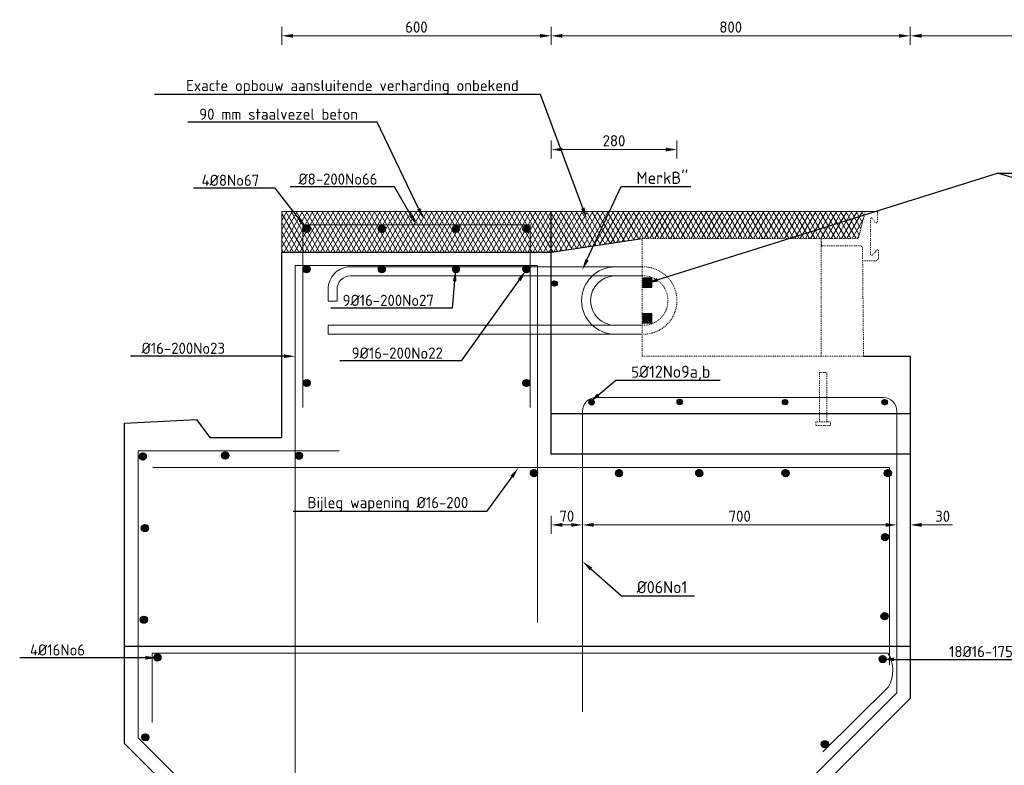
# Model space of a CAD drawing. Header units: millimetres. Extents: x -8028558 to 327273, y -63352 to 83293.
# Tile 152 of 195: x 291060 to 293253, y -8471 to -6811. Entities that reach past the tile are written whole.
import ezdxf
from ezdxf import colors
from ezdxf.entities.mleader import LeaderData, LeaderLine
from ezdxf.math import Vec2, Vec3

# ---------------------------------------------------------------- set-up
doc = ezdxf.new("R2010")
doc.units = ezdxf.units.MM
doc.linetypes.add('NLCS-HIDDEN', pattern=[4, 2, -2])
for name, color, linetype, lineweight in [('B-CO-BC-BETONVORM-GD', 90, 'Continuous', 25), ('B-CO-BC-STORTNAAD-GD', 10, 'BC-STORTNAAD', 25), ('B-CO-BC-WAPENING-G', 170, 'Continuous', 18), ('B-CO-BC-WAPENING-GD', 130, 'Continuous', 25), ('B-CO-BC-WAPENING_HOOFDWAPENING-G', 170, 'Continuous', 18), ('B-CO-BC-WAPENING_HOOFDWAPENING-GN', 140, 'NLCS-HIDDEN', 13), ('B-CO-SC-STAALVORM-AD', 252, 'Continuous', 18), ('B-CO-SC-STAALVORM-GN', 10, 'NLCS-HIDDEN', 13), ('B-CO-VH-VERHARDING_ASFALT-AD', 252, 'Continuous', 18), ('B-CO-VH-VERHARDING_ASFALT-G', 252, 'Continuous', 18), ('X-XX-AL-M', 7, 'Continuous', 18), ('X-XX-AL-T25', 7, 'Continuous', 25), ('X-XX-AL-VERWIJZING-T25', 7, 'Continuous', 25)]:
    doc.layers.add(name, color=color, linetype=linetype, lineweight=lineweight)
doc.styles.add('NLCS-ISO-MM10-T25', font='NLCS-ISO.ttf', dxfattribs={"height": 25})
doc.linetypes.add('BC-STORTNAAD', pattern='A,15,-1,[175,NLCS.SHX,S=1,R=0,X=0,Y=0],-1', length=17)
doc.dimstyles.new('NLCS-MM10-T25-PIJL_L0_H4', dxfattribs={"dimscale": 10, "dimtxt": 2.5, "dimasz": 2.5, "dimexe": 2, "dimexo": 2, "dimgap": 0.7, "dimtad": 1, "dimdec": 0, "dimzin": 0, "dimdsep": 46, "dimtxsty": 'NLCS-ISO-MM10-T25', "dimcen": 0, "dimdle": 2, "dimclrd": 256, "dimclre": 256, "dimclrt": 256, "dimadec": 4, "dimazin": 0, "dimtfac": 1, "dimtdec": 3, "dimtofl": 0, "dimtmove": 0, "dimatfit": 3, "dimfxl": 2, "dimfxlon": 1, "dimtfillclr": 256, "dimtolj": 1, "dimtzin": 0, "dimlwd": -1, "dimlwe": -1, "dimarcsym": 0})
pattern_1 = [(45, (-17, 0), (-2.828427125, 2.828427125), []), (45, (-17, 2.4284), (-2.828427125, 2.828427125), []), (45, (-17, 2.5284), (-2.828427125, 2.828427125), []), (45, (-17, 2.6284), (-2.828427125, 2.828427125), [])]
pattern_2 = [(45, (0, 0), (-2.828427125, 2.828427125), []), (45, (0, 2.4284), (-2.828427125, 2.828427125), []), (45, (0, 2.5284), (-2.828427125, 2.828427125), []), (45, (0, 2.6284), (-2.828427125, 2.828427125), [])]
pattern_3 = [(45, (17, 0), (-2.828427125, 2.828427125), []), (45, (17, 2.4284), (-2.828427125, 2.828427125), []), (45, (17, 2.5284), (-2.828427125, 2.828427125), []), (45, (17, 2.6284), (-2.828427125, 2.828427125), [])]
pattern_4 = [(45, (0, 85), (-2.828427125, 2.828427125), []), (45, (0, 87.4284), (-2.828427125, 2.828427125), []), (45, (0, 87.5284), (-2.828427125, 2.828427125), []), (45, (0, 87.6284), (-2.828427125, 2.828427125), [])]
pattern_5 = [(45, (0, 60), (-2.828427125, 2.828427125), []), (45, (0, 62.4284), (-2.828427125, 2.828427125), []), (45, (0, 62.5284), (-2.828427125, 2.828427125), []), (45, (0, 62.6284), (-2.828427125, 2.828427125), [])]
pattern_6 = [(45, (0, 90), (-2.828427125, 2.828427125), []), (45, (0, 92.4284), (-2.828427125, 2.828427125), []), (45, (0, 92.5284), (-2.828427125, 2.828427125), []), (45, (0, 92.6284), (-2.828427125, 2.828427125), [])]

# ---------------------------------------------------------------- blocks, each defined once
blk = doc.blocks.new('*D1869')
at = {"layer": 'X-XX-AL-M', "transparency": 16777216}
for p, q in [((292243.9, -7119.8), (292243.9, -7079.8)), ((292524.1, -7119.8), (292524.1, -7079.8)), ((292499.1, -7099.8), (292268.9, -7099.8))]:
    blk.add_line(p, q, dxfattribs=at)
for points in [[(292268.9, -7095.6), (292268.9, -7104), (292243.9, -7099.8)], [(292499.1, -7095.6), (292499.1, -7104), (292524.1, -7099.8)]]:
    blk.add_solid(points, dxfattribs=at)
at = {"layer": 'X-XX-AL-M', "transparency": 16777216, "insert": (292384, -7080.3), "char_height": 25, "attachment_point": 5, "style": 'NLCS-ISO-MM10-T25'}
blk.add_mtext('\\A1;280', dxfattribs=at)
blk = doc.blocks.new('*D1870')
at = {"layer": 'X-XX-AL-M', "transparency": 16777216}
for p, q in [((292313.9, -7915.7), (292313.9, -7955.7)), ((293013.9, -7915.7), (293013.9, -7955.7)), ((292338.9, -7935.7), (292988.9, -7935.7))]:
    blk.add_line(p, q, dxfattribs=at)
for points in [[(292338.9, -7931.5), (292338.9, -7939.9), (292313.9, -7935.7)], [(292988.9, -7931.5), (292988.9, -7939.9), (293013.9, -7935.7)]]:
    blk.add_solid(points, dxfattribs=at)
at = {"layer": 'X-XX-AL-M', "transparency": 16777216, "insert": (292663.9, -7916.2), "char_height": 25, "attachment_point": 5, "style": 'NLCS-ISO-MM10-T25'}
blk.add_mtext('\\A1;700', dxfattribs=at)
blk = doc.blocks.new('*D1871')
at = {"layer": 'X-XX-AL-M', "transparency": 16777216}
for p, q in [((292243.9, -7915.7), (292243.9, -7955.7)), ((292313.9, -7915.7), (292313.9, -7955.7)), ((292288.9, -7935.7), (292268.9, -7935.7))]:
    blk.add_line(p, q, dxfattribs=at)
for points in [[(292268.9, -7931.5), (292268.9, -7939.9), (292243.9, -7935.7)], [(292288.9, -7931.5), (292288.9, -7939.9), (292313.9, -7935.7)]]:
    blk.add_solid(points, dxfattribs=at)
at = {"layer": 'X-XX-AL-M', "transparency": 16777216, "insert": (292278.9, -7916.2), "char_height": 25, "attachment_point": 5, "style": 'NLCS-ISO-MM10-T25'}
blk.add_mtext('\\A1;70', dxfattribs=at)
blk = doc.blocks.new('*D1872')
at = {"layer": 'X-XX-AL-M', "transparency": 16777216}
for p, q in [((293013.9, -7915.7), (293013.9, -7955.7)), ((293043.9, -7915.7), (293043.9, -7955.7)), ((292988.9, -7935.7), (292963.9, -7935.7)), ((293068.9, -7935.7), (293137.9, -7935.7))]:
    blk.add_line(p, q, dxfattribs=at)
for points in [[(292988.9, -7931.5), (292988.9, -7939.9), (293013.9, -7935.7)], [(293068.9, -7931.5), (293068.9, -7939.9), (293043.9, -7935.7)]]:
    blk.add_solid(points, dxfattribs=at)
at = {"layer": 'X-XX-AL-M', "transparency": 16777216, "insert": (293115.9, -7916.2), "char_height": 25, "attachment_point": 5, "style": 'NLCS-ISO-MM10-T25'}
blk.add_mtext('\\A1;30', dxfattribs=at)
blk = doc.blocks.new('*D1883')
at = {"layer": 'X-XX-AL-M', "transparency": 16777216}
for p, q in [((292243.9, -6866.6), (292243.9, -6826.6)), ((293043.9, -6866.6), (293043.9, -6826.6)), ((292268.9, -6846.6), (293018.9, -6846.6))]:
    blk.add_line(p, q, dxfattribs=at)
for points in [[(292268.9, -6842.4), (292268.9, -6850.8), (292243.9, -6846.6)], [(293018.9, -6842.4), (293018.9, -6850.8), (293043.9, -6846.6)]]:
    blk.add_solid(points, dxfattribs=at)
at = {"layer": 'X-XX-AL-M', "transparency": 16777216, "insert": (292643.9, -6827.1), "char_height": 25, "attachment_point": 5, "style": 'NLCS-ISO-MM10-T25'}
blk.add_mtext('\\A1;800', dxfattribs=at)
blk = doc.blocks.new('*D1884')
at = {"layer": 'X-XX-AL-M', "transparency": 16777216}
for p, q in [((293043.9, -6866.6), (293043.9, -6826.6)), ((293610.9, -6866.6), (293610.9, -6826.6)), ((293068.9, -6846.6), (293585.9, -6846.6))]:
    blk.add_line(p, q, dxfattribs=at)
for points in [[(293068.9, -6842.4), (293068.9, -6850.8), (293043.9, -6846.6)], [(293585.9, -6842.4), (293585.9, -6850.8), (293610.9, -6846.6)]]:
    blk.add_solid(points, dxfattribs=at)
at = {"layer": 'X-XX-AL-M', "transparency": 16777216, "insert": (293327.4, -6827.1), "char_height": 25, "attachment_point": 5, "style": 'NLCS-ISO-MM10-T25'}
blk.add_mtext('\\A1;Var.', dxfattribs=at)
blk = doc.blocks.new('*D1886')
at = {"layer": 'X-XX-AL-M', "transparency": 16777216}
for p, q in [((291643.9, -6866.6), (291643.9, -6826.6)), ((292243.9, -6866.6), (292243.9, -6826.6)), ((292218.9, -6846.6), (291668.9, -6846.6))]:
    blk.add_line(p, q, dxfattribs=at)
for points in [[(291668.9, -6842.4), (291668.9, -6850.8), (291643.9, -6846.6)], [(292218.9, -6842.4), (292218.9, -6850.8), (292243.9, -6846.6)]]:
    blk.add_solid(points, dxfattribs=at)
at = {"layer": 'X-XX-AL-M', "transparency": 16777216, "insert": (291943.9, -6827.1), "char_height": 25, "attachment_point": 5, "style": 'NLCS-ISO-MM10-T25'}
blk.add_mtext('\\A1;600', dxfattribs=at)

msp = doc.modelspace()

# ---------------------------------------------------------------- hatches: boundary and pattern name
at = {"layer": 'B-CO-SC-STAALVORM-AD'}
h = msp.add_hatch(dxfattribs=at)
h.set_pattern_fill('ACO-STAAL', color=256, pattern_type=2)
h.set_pattern_definition([(45, (17, 90), (-2.828427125, 2.828427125), []), (45, (17, 92.4284), (-2.828427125, 2.828427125), []), (45, (17, 92.5284), (-2.828427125, 2.828427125), []), (45, (17, 92.6284), (-2.828427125, 2.828427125), [])])
h.paths.add_polyline_path([(291707.3, -7276.4, 1), (291691.3, -7276.4, 1)])
h = msp.add_hatch(dxfattribs=at)
h.set_pattern_fill('ACO-STAAL', color=256, pattern_type=2)
h.set_pattern_definition(pattern_6)
h.paths.add_polyline_path([(291874.7, -7276.4, 1), (291858.7, -7276.4, 1)])
h = msp.add_hatch(dxfattribs=at)
h.set_pattern_fill('ACO-STAAL', color=256, pattern_type=2)
h.set_pattern_definition(pattern_6)
h.paths.add_polyline_path([(292040.1, -7276.4, 1), (292024.1, -7276.4, 1)])
h = msp.add_hatch(dxfattribs=at)
h.set_pattern_fill('ACO-STAAL', color=256, pattern_type=2)
h.set_pattern_definition([(45, (-17, 90), (-2.828427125, 2.828427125), []), (45, (-17, 92.4284), (-2.828427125, 2.828427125), []), (45, (-17, 92.5284), (-2.828427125, 2.828427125), []), (45, (-17, 92.6284), (-2.828427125, 2.828427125), [])])
h.paths.add_polyline_path([(292196.7, -7276.4, 1), (292180.7, -7276.4, 1)])
h = msp.add_hatch(dxfattribs=at)
h.set_pattern_fill('ACO-STAAL', color=256, pattern_type=2)
h.set_pattern_definition(pattern_3)
h.paths.add_polyline_path([(291707.3, -7366.4, 1), (291691.3, -7366.4, 1)])
h = msp.add_hatch(dxfattribs=at)
h.set_pattern_fill('ACO-STAAL', color=256, pattern_type=2)
h.set_pattern_definition(pattern_2)
h.paths.add_polyline_path([(291874.7, -7366.4, 1), (291858.7, -7366.4, 1)])
h = msp.add_hatch(dxfattribs=at)
h.set_pattern_fill('ACO-STAAL', color=256, pattern_type=2)
h.set_pattern_definition(pattern_2)
h.paths.add_polyline_path([(292040.1, -7366.4, 1), (292024.1, -7366.4, 1)])
h = msp.add_hatch(dxfattribs=at)
h.set_pattern_fill('ACO-STAAL', color=256, pattern_type=2)
h.set_pattern_definition(pattern_1)
h.paths.add_polyline_path([(292196.7, -7366.4, 1), (292180.7, -7366.4, 1)])
h = msp.add_hatch(dxfattribs=at)
h.set_pattern_fill('ACO-STAAL', color=256, pattern_type=2)
h.set_pattern_definition([(45, (0, 5502.1016), (-2.828427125, 2.828427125), []), (45, (0, 5504.53), (-2.828427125, 2.828427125), []), (45, (0, 5504.63), (-2.828427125, 2.828427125), []), (45, (0, 5504.73), (-2.828427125, 2.828427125), [])])
h.paths.add_polyline_path([(292257.6, -7398.1, 1), (292245.6, -7398.1, 1)])
h = msp.add_hatch(dxfattribs=at)
h.set_pattern_fill('ACO-STAAL', color=256, pattern_type=2)
h.set_pattern_definition(pattern_3)
h.paths.add_polyline_path([(291707.4, -7619.7, 1), (291691.4, -7619.7, 1)])
h = msp.add_hatch(dxfattribs=at)
h.set_pattern_fill('ACO-STAAL', color=256, pattern_type=2)
h.set_pattern_definition(pattern_1)
h.paths.add_polyline_path([(292196.7, -7619.7, 1), (292180.7, -7619.7, 1)])
h = msp.add_hatch(dxfattribs=at)
h.set_pattern_fill('ACO-STAAL', color=256, pattern_type=2)
h.set_pattern_definition(pattern_2)
h.paths.add_polyline_path([(292339.9, -7662.8, 1), (292327.9, -7662.8, 1)])
h = msp.add_hatch(dxfattribs=at)
h.set_pattern_fill('ACO-STAAL', color=256, pattern_type=2)
h.set_pattern_definition(pattern_2)
h.paths.add_polyline_path([(292536.3, -7661.7, 1), (292524.3, -7661.7, 1)])
h = msp.add_hatch(dxfattribs=at)
h.set_pattern_fill('ACO-STAAL', color=256, pattern_type=2)
h.set_pattern_definition(pattern_2)
h.paths.add_polyline_path([(292770.9, -7662.4, 1), (292758.9, -7662.4, 1)])
h = msp.add_hatch(dxfattribs=at)
h.set_pattern_fill('ACO-STAAL', color=256, pattern_type=2)
h.set_pattern_definition(pattern_2)
h.paths.add_polyline_path([(292992.6, -7662.4, 1), (292980.6, -7662.4, 1)])
h = msp.add_hatch(dxfattribs=at)
h.set_pattern_fill('ACO-STAAL', color=256, pattern_type=2)
h.set_pattern_definition(pattern_2)
h.paths.add_polyline_path([(291342.4, -7783.2, 1), (291326.4, -7783.2, 1)])
h = msp.add_hatch(dxfattribs=at)
h.set_pattern_fill('ACO-STAAL', color=256, pattern_type=2)
h.set_pattern_definition(pattern_2)
h.paths.add_polyline_path([(291526.1, -7781.1, 1), (291510.1, -7781.1, 1)])
h = msp.add_hatch(dxfattribs=at)
h.set_pattern_fill('ACO-STAAL', color=256, pattern_type=2)
h.set_pattern_definition(pattern_2)
h.paths.add_polyline_path([(291690.4, -7781.6, 1), (291674.4, -7781.6, 1)])
h = msp.add_hatch(dxfattribs=at)
h.set_pattern_fill('ACO-STAAL', color=256, pattern_type=2)
h.set_pattern_definition(pattern_2)
h.paths.add_polyline_path([(292213.7, -7820.3, 1), (292197.7, -7820.3, 1)])
h = msp.add_hatch(dxfattribs=at)
h.set_pattern_fill('ACO-STAAL', color=256, pattern_type=2)
h.set_pattern_definition(pattern_2)
h.paths.add_polyline_path([(292403.1, -7820.3, 1), (292387.1, -7820.3, 1)])
h = msp.add_hatch(dxfattribs=at)
h.set_pattern_fill('ACO-STAAL', color=256, pattern_type=2)
h.set_pattern_definition(pattern_2)
h.paths.add_polyline_path([(292581.9, -7820.3, 1), (292565.9, -7820.3, 1)])
h = msp.add_hatch(dxfattribs=at)
h.set_pattern_fill('ACO-STAAL', color=256, pattern_type=2)
h.set_pattern_definition(pattern_2)
h.paths.add_polyline_path([(292774.1, -7820.3, 1), (292758.1, -7820.3, 1)])
h = msp.add_hatch(dxfattribs=at)
h.set_pattern_fill('ACO-STAAL', color=256, pattern_type=2)
h.set_pattern_definition(pattern_2)
h.paths.add_polyline_path([(293001.9, -7820.3, 1), (292985.9, -7820.3, 1)])
h = msp.add_hatch(dxfattribs=at)
h.set_pattern_fill('ACO-STAAL', color=256, pattern_type=2)
h.set_pattern_definition(pattern_4)
h.paths.add_polyline_path([(291347.2, -7942.9, 1), (291331.2, -7942.9, 1)])
h = msp.add_hatch(dxfattribs=at)
h.set_pattern_fill('ACO-STAAL', color=256, pattern_type=2)
h.set_pattern_definition(pattern_4)
h.paths.add_polyline_path([(292995.7, -7962.9, 1), (292979.7, -7962.9, 1)])
h = msp.add_hatch(dxfattribs=at)
h.set_pattern_fill('ACO-STAAL', color=256, pattern_type=2)
h.set_pattern_definition(pattern_4)
h.paths.add_polyline_path([(292994.5, -8139.1, 1), (292978.5, -8139.1, 1)])
h = msp.add_hatch(dxfattribs=at)
h.set_pattern_fill('ACO-STAAL', color=256, pattern_type=2)
h.set_pattern_definition(pattern_4)
h.paths.add_polyline_path([(291344.9, -8146.8, 1), (291328.9, -8146.8, 1)])
h = msp.add_hatch(dxfattribs=at)
h.set_pattern_fill('ACO-STAAL', color=256, pattern_type=2)
h.set_pattern_definition(pattern_5)
h.paths.add_polyline_path([(291375, -8230.9, 1), (291359, -8230.9, 1)])
h = msp.add_hatch(dxfattribs=at)
h.set_pattern_fill('ACO-STAAL', color=256, pattern_type=2)
h.set_pattern_definition(pattern_5)
h.paths.add_polyline_path([(292990.3, -8234.8, 1), (292974.3, -8234.8, 1)])
h = msp.add_hatch(dxfattribs=at)
h.set_pattern_fill('ACO-STAAL', color=256, pattern_type=2)
h.set_pattern_definition(pattern_2)
h.paths.add_polyline_path([(291348.2, -8408.7, 1), (291332.2, -8408.7, 1)])
h = msp.add_hatch(dxfattribs=at)
h.set_pattern_fill('ACO-STAAL', color=256, pattern_type=2)
h.set_pattern_definition(pattern_2)
h.paths.add_polyline_path([(292861.6, -8424.1, 1), (292845.6, -8424.1, 1)])
at = {"layer": 'B-CO-VH-VERHARDING_ASFALT-AD'}
h = msp.add_hatch(dxfattribs=at)
h.set_pattern_fill('AVH-ASFALT', color=256, scale=10, pattern_type=2)
h.set_pattern_definition([(60, (0, 0), (-8.66025404, 5), []), (120, (0, 0), (-8.66025404, -5), [])])
h.paths.add_polyline_path([(291643.9, -7238.1), (291643.9, -7328.1), (292243.9, -7328.1), (292446.5, -7298), (292845.5, -7298), (292928.2, -7298), (292943.4, -7238.1)])
h.paths.add_polyline_path([(295304, -7328.1), (295304, -7238.1), (293711.5, -7238.1), (293726.7, -7298), (293809.3, -7298), (294208.3, -7298), (294410.9, -7328.1)])
at = {"layer": 'X-XX-AL-T25', "true_color": 0x636466}
h = msp.add_hatch(color=251, dxfattribs=at)
h.dxf.hatch_style = 1
h.paths.add_polyline_path([(292468, -7386.4), (292448, -7386.4), (292448, -7406.4), (292468, -7406.4)])
h = msp.add_hatch(color=251, dxfattribs=at)
h.dxf.hatch_style = 1
h.paths.add_polyline_path([(292468, -7465.7), (292448, -7465.7), (292448, -7485.7), (292468, -7485.7)])

# ---------------------------------------------------------------- linework, layer by layer
at = {"layer": 'B-CO-BC-BETONVORM-GD', "flags": 128}
for points in [[(291643.9, -9733.1), (291643.9, -8772.1), (291293.9, -8422.1), (291293.9, -7709.1), (291453.9, -7701.1), (291483.9, -7741.1), (291643.9, -7741.1), (291643.9, -7328.1), (292243.9, -7328.1), (292446.5, -7298)], [(292939.8, -7560.3), (293043.9, -7560.3), (293043.9, -7669.4), (293043.9, -8322.1), (292393.9, -8972.1), (292393.9, -9733.1)]]:
    msp.add_lwpolyline(points, dxfattribs=at)
at = {"layer": 'B-CO-BC-STORTNAAD-GD', "flags": 128}
for points in [[(292243.9, -7778.1), (292243.9, -7238.1)], [(293043.9, -7688), (292243.9, -7688)], [(293043.9, -7778.1), (292243.9, -7778.1)], [(291293.9, -8205.5), (293043.9, -8205.5)]]:
    msp.add_lwpolyline(points, dxfattribs=at)
at = {"layer": 'B-CO-BC-WAPENING-G', "flags": 128}
for points in [[(292446.5, -7381.1), (291797.1, -7381.1, 0.414214), (291767.1, -7411.1), (291767.1, -7437.5), (291747.1, -7437.5), (291747.1, -7411.1, -0.414214), (291797.1, -7361.1), (292446.5, -7361.1)], [(292403.5, -7511.1), (292386.8, -7511.1, -1), (292386.8, -7361.1), (292403.5, -7361.1)], [(292403.5, -7491.1), (292386.8, -7491.1, -1), (292386.8, -7381.1), (292403.5, -7381.1)], [(292848.7, -8441), (292995, -8296.4, 0.272857), (292994.1, -8221), (291355.2, -8221), (291355.2, -8375.7)]]:
    msp.add_lwpolyline(points, format="xyb", dxfattribs=at)
at = {"layer": 'B-CO-BC-WAPENING-G'}
msp.add_lwpolyline([(292446.5, -7491.1), (291747.1, -7491.1), (291747.1, -7511.1), (292446.5, -7511.1)], dxfattribs=at)
at = {"layer": 'B-CO-BC-WAPENING-G', "flags": 128}
msp.add_lwpolyline([(291356.8, -7808.1), (292985.9, -7808.1), (292997.8, -7808.1), (292997.8, -8248.1)], dxfattribs=at)
at = {"layer": 'B-CO-BC-WAPENING-GD'}
for points in [[(292448, -7406.4), (292468, -7406.4), (292468, -7386.4), (292448, -7386.4)], [(292448, -7485.7), (292468, -7485.7), (292468, -7465.7), (292448, -7465.7)]]:
    msp.add_lwpolyline(points, close=True, dxfattribs=at)
for centre, radius in [((291699.3, -7276.4), 8), ((291866.7, -7276.4), 8), ((292032.1, -7276.4), 8), ((292188.7, -7276.4), 8), ((291699.3, -7366.4), 8), ((291866.7, -7366.4), 8), ((292032.1, -7366.4), 8), ((292188.7, -7366.4), 8), ((292251.6, -7398.1), 6), ((291699.4, -7619.7), 8), ((292188.7, -7619.7), 8), ((292333.9, -7662.8), 6), ((292530.3, -7661.7), 6), ((292764.9, -7662.4), 6), ((292986.6, -7662.4), 6), ((291334.4, -7783.2), 8), ((291518.1, -7781.1), 8), ((291682.4, -7781.6), 8), ((292205.7, -7820.3), 8), ((292395.1, -7820.3), 8), ((292573.9, -7820.3), 8), ((292766.1, -7820.3), 8), ((292993.9, -7820.3), 8), ((291339.2, -7942.9), 8), ((292987.7, -7962.9), 8), ((292986.5, -8139.1), 8), ((291336.9, -8146.8), 8), ((291367, -8230.9), 8), ((292982.3, -8234.8), 8), ((291340.2, -8408.7), 8), ((292853.6, -8424.1), 8)]:
    msp.add_circle(centre, radius, dxfattribs=at)
at = {"layer": 'B-CO-BC-WAPENING_HOOFDWAPENING-G', "flags": 128}
for points in [[(291690.9, -7673.9), (291690.9, -7267.6), (292196.9, -7267.6), (292196.9, -7673.9)], [(292213.9, -8153.2), (292213.9, -7358.1), (291673.9, -7358.1), (291673.9, -8162.2)], [(291323.9, -8409.7), (291323.9, -7771.1)], [(291323.9, -7771.1), (291772, -7771.1)], [(291673.9, -9733.1), (291673.9, -7809.6)], [(293013.9, -8309.7), (293013.9, -7836.6)], [(291323.9, -8409.7), (291988.7, -9074.4)]]:
    msp.add_lwpolyline(points, dxfattribs=at)
msp.add_lwpolyline([(292092.6, -9230.9), (293013.9, -8309.7), (293013.9, -7682.1, 0.414214), (292983.9, -7652.1), (292343.9, -7652.1, 0.414214), (292313.9, -7682.1), (292313.9, -8352.1)], format="xyb", dxfattribs=at)
at = {"layer": 'B-CO-BC-WAPENING_HOOFDWAPENING-GN', "flags": 128}
for points in [[(292446.5, -7361.1, -1.01712), (292449.1, -7511.1), (292446.5, -7511.1)], [(292446.5, -7491.1), (292449.1, -7491.1, 1), (292449.1, -7381.1), (292446.5, -7381.1)]]:
    msp.add_lwpolyline(points, format="xyb", dxfattribs=at)
at = {"layer": 'B-CO-SC-STAALVORM-GN', "flags": 128}
msp.add_lwpolyline([(292845.5, -7298), (292928.2, -7298), (292943.4, -7238.1), (292970.5, -7238.1), (292970.5, -7260.1, -0.752271), (292965.2, -7261.6), (292959.5, -7253.3, 0.554672), (292955, -7253.5), (292955, -7331.6, 0.596279), (292960.2, -7334.4), (292968.7, -7324.1, -0.565379), (292973.2, -7324.7), (292973.2, -7339.8, -0.441118), (292964.2, -7348), (292937.7, -7348), (292937.7, -7319.9, 0.438127), (292931.7, -7314.4), (292846, -7314.4), (292845.5, -7298)], format="xyb", dxfattribs=at)
at = {"layer": 'B-CO-SC-STAALVORM-GN'}
for points in [[(292845.5, -7298), (292446.5, -7298), (292446.5, -7560.3), (292845.5, -7560.3)], [(292833.8, -7714.3), (292865.8, -7714.3), (292865.8, -7706.3), (292833.8, -7706.3)]]:
    msp.add_lwpolyline(points, close=True, dxfattribs=at)
at = {"layer": 'B-CO-SC-STAALVORM-GN', "flags": 128}
for points in [[(292939.8, -7560.3), (292937.7, -7348)], [(292845.5, -7560.3), (292939.8, -7560.3)], [(292841.8, -7706.3), (292841.8, -7596.5)], [(292841.8, -7596.5), (292857.8, -7596.5)], [(292857.8, -7706.3), (292857.8, -7596.5)]]:
    msp.add_lwpolyline(points, dxfattribs=at)
at = {"layer": 'B-CO-VH-VERHARDING_ASFALT-G', "flags": 128}
for points in [[(291643.9, -7328.1), (291643.9, -7238.1)], [(291643.9, -7238.1), (292970.5, -7238.1)]]:
    msp.add_lwpolyline(points, dxfattribs=at)

# ---------------------------------------------------------------- dimensions: what is measured, and where the dimension line sits
at = {"layer": 'X-XX-AL-M'}
for base, p1, p2, picture, middle in [((291643.9, -6846.6), (292243.9, -7238.1), (291643.9, -7328.1), '*D1886', (291943.9, -6827.1)), ((293043.9, -6846.6), (292243.9, -7238.1), (293043.9, -7560.3), '*D1883', (292643.9, -6827.1)), ((292243.9, -7099.8), (292524.1, -7434.7), (292243.9, -7491.1), '*D1869', (292384, -7080.3)), ((292243.9, -7935.7), (292313.9, -7808.1), (292243.9, -7688), '*D1871', (292278.9, -7916.2)), ((293013.9, -7935.7), (292313.9, -7808.1), (293013.9, -7682.1), '*D1870', (292663.9, -7916.2)), ((293043.9, -7935.7), (293013.9, -7682.1), (293043.9, -7688), '*D1872', (293115.9, -7916.2))]:
    dim = msp.add_linear_dim(base=base, p1=p1, p2=p2, dimstyle='NLCS-MM10-T25-PIJL_L0_H4', dxfattribs=at)
    dim.commit()
    dim.dimension.update_dxf_attribs({"geometry": picture, "text_midpoint": middle})
dim = msp.add_linear_dim(base=(293610.9, -6846.6), p1=(293043.9, -7560.3), p2=(293610.9, -7560.3), text='Var.', dimstyle='NLCS-MM10-T25-PIJL_L0_H4', dxfattribs=at)
dim.commit()
dim.dimension.update_dxf_attribs({"geometry": '*D1884', "text_midpoint": (293327.4, -6827.1)})

# ---------------------------------------------------------------- leaders
at = {"layer": 'X-XX-AL-VERWIJZING-T25'}
ml = msp.add_multileader_mtext('Standard', dxfattribs=at)
ml.set_content('Exacte opbouw aansluitende verharding onbekend ', color=256, style='NLCS-ISO-MM10-T25')
ml.set_leader_properties(color=256, linetype='ByLayer', lineweight=-1)
ml.build(insert=Vec2(0, 0))
ml.multileader.update_dxf_attribs({"text_left_attachment_type": 5, "text_right_attachment_type": 5, "dogleg_length": 25, "arrow_head_size": 25})
ctx = ml.context
ctx.base_point, ctx.char_height, ctx.arrow_head_size, ctx.landing_gap_size, ctx.plane_origin = Vec3(291422.1, -6977.2), 25, 25, 9, Vec3(292323.1, -7253.9)
ctx.left_attachment, ctx.right_attachment = 5, 5
notes = []
notes.append((ctx, [(1, (1, 1, 0), (292220.1, -6977.2), (-1, 0), 25, [(0, [(292323.1, -7253.9)], 0, [])])]))
ctx.mtext.insert, ctx.mtext.flow_direction = Vec3(291431.1, -6944.7), 5
ml = msp.add_multileader_mtext('Standard', dxfattribs=at)
ml.set_content('90 mm staalvezel beton ', color=256, style='NLCS-ISO-MM10-T25')
ml.set_leader_properties(color=256, linetype='ByLayer', lineweight=-1)
ml.build(insert=Vec2(0, 0))
ml.multileader.update_dxf_attribs({"text_left_attachment_type": 5, "text_right_attachment_type": 5, "dogleg_length": 25, "arrow_head_size": 25})
ctx = ml.context
ctx.base_point, ctx.char_height, ctx.arrow_head_size, ctx.landing_gap_size, ctx.plane_origin = Vec3(291451.2, -7038.6), 25, 25, 9, Vec3(291959.7, -7253.9)
ctx.left_attachment, ctx.right_attachment = 5, 5
notes.append((ctx, [(1, (1, 1, 0), (291856.7, -7038.6), (-1, 0), 25, [(0, [(291959.7, -7253.9)], 0, [])])]))
ctx.mtext.insert, ctx.mtext.flow_direction = Vec3(291460.2, -7008.6), 5
ml = msp.add_multileader_mtext('Standard', dxfattribs=at)
ml.set_content('{\\H1.08333x;2x2Merk D}', color=256, style='NLCS-ISO-MM10-T25')
ml.set_leader_properties(color=256, linetype='ByLayer', lineweight=-1)
ml.build(insert=Vec2(0, 0))
ml.multileader.update_dxf_attribs({"text_left_attachment_type": 5, "text_right_attachment_type": 5, "dogleg_length": 25, "arrow_head_size": 25})
ctx = ml.context
ctx.base_point, ctx.char_height, ctx.arrow_head_size, ctx.landing_gap_size, ctx.plane_origin = Vec3(293263.1, -7152.1), 25, 25, 9, Vec3(294231.3, -7301.9)
ctx.left_attachment, ctx.right_attachment = 5, 5
notes.append((ctx, [(0, (1, 1, 0), (293238.1, -7152.1), (1, 0), 25, [(0, [(294213.2, -7448.4)], 0, []), (1, [(292456.5, -7397.5)], 0, [])])]))
ctx.mtext.insert, ctx.mtext.flow_direction = Vec3(293272.1, -7119.6), 5
ml = msp.add_multileader_mtext('Standard', dxfattribs=at)
ml.set_content("{\\H1.08333x;MerkB''}", color=256, style='NLCS-ISO-MM10-T25')
ml.set_leader_properties(color=256, linetype='ByLayer', lineweight=-1)
ml.build(insert=Vec2(0, 0))
ml.multileader.update_dxf_attribs({"text_left_attachment_type": 5, "text_right_attachment_type": 5, "dogleg_length": 25, "arrow_head_size": 25})
ctx = ml.context
ctx.base_point, ctx.char_height, ctx.arrow_head_size, ctx.landing_gap_size, ctx.plane_origin = Vec3(292424.8, -7181.8), 25, 25, 9, Vec3(292260, -7280.5)
ctx.left_attachment, ctx.right_attachment = 5, 5
notes.append((ctx, [(0, (1, 1, 0), (292399.8, -7181.8), (1, 0), 25, [(0, [(292313.2, -7368.2)], 0, [])])]))
ctx.mtext.insert, ctx.mtext.flow_direction = Vec3(292433.8, -7149.3), 5
ml = msp.add_multileader_mtext('Standard', dxfattribs=at)
ml.set_content('4Ø8No67', color=256, style='NLCS-ISO-MM10-T25')
ml.set_leader_properties(color=256, linetype='ByLayer', lineweight=-1)
ml.build(insert=Vec2(0, 0))
ml.multileader.update_dxf_attribs({"text_left_attachment_type": 5, "text_right_attachment_type": 5, "dogleg_length": 25, "arrow_head_size": 25})
ctx = ml.context
ctx.base_point, ctx.char_height, ctx.arrow_head_size, ctx.landing_gap_size, ctx.plane_origin = Vec3(291456.5, -7185.8), 25, 25, 9, Vec3(291699.6, -7276.2)
ctx.left_attachment, ctx.right_attachment = 5, 5
notes.append((ctx, [(0, (1, 1, 0), (291629.5, -7185.8), (-1, 0), 25, [(0, [(291699.6, -7276.2)], 0, [])])]))
ctx.mtext.insert, ctx.mtext.flow_direction = Vec3(291465.5, -7155.8), 5
ml = msp.add_multileader_mtext('Standard', dxfattribs=at)
ml.set_content('Ø8-200No66', color=256, style='NLCS-ISO-MM10-T25')
ml.set_leader_properties(color=256, linetype='ByLayer', lineweight=-1)
ml.build(insert=Vec2(0, 0))
ml.multileader.update_dxf_attribs({"text_left_attachment_type": 5, "text_right_attachment_type": 5, "dogleg_length": 25, "arrow_head_size": 25})
ctx = ml.context
ctx.base_point, ctx.char_height, ctx.arrow_head_size, ctx.landing_gap_size, ctx.plane_origin = Vec3(291672.1, -7183.1), 25, 25, 9, Vec3(291943.9, -7267.6)
ctx.left_attachment, ctx.right_attachment = 5, 5
notes.append((ctx, [(0, (1, 1, 0), (291895.1, -7183.1), (-1, 0), 25, [(0, [(291943.9, -7267.6)], 0, [])])]))
ctx.mtext.insert, ctx.mtext.flow_direction = Vec3(291681.1, -7153.1), 5
ml = msp.add_multileader_mtext('Standard', dxfattribs=at)
ml.set_content('9Ø16-200No27', color=256, style='NLCS-ISO-MM10-T25')
ml.set_leader_properties(color=256, linetype='ByLayer', lineweight=-1)
ml.build(insert=Vec2(0, 0))
ml.multileader.update_dxf_attribs({"text_left_attachment_type": 5, "text_right_attachment_type": 5, "dogleg_length": 25, "arrow_head_size": 25})
ctx = ml.context
ctx.base_point, ctx.char_height, ctx.arrow_head_size, ctx.landing_gap_size, ctx.plane_origin = Vec3(291770.5, -7453.1), 25, 25, 9, Vec3(292031.3, -7368.2)
ctx.left_attachment, ctx.right_attachment = 5, 5
notes.append((ctx, [(1, (1, 1, 0), (292023.5, -7453.1), (-1, 0), 25, [(0, [(292031.3, -7368.2)], 0, [])])]))
ctx.mtext.insert, ctx.mtext.flow_direction = Vec3(291779.5, -7423.1), 5
ml = msp.add_multileader_mtext('Standard', dxfattribs=at)
ml.set_content('9Ø16-200No22', color=256, style='NLCS-ISO-MM10-T25')
ml.set_leader_properties(color=256, linetype='ByLayer', lineweight=-1)
ml.build(insert=Vec2(0, 0))
ml.multileader.update_dxf_attribs({"text_left_attachment_type": 5, "text_right_attachment_type": 5, "dogleg_length": 25, "arrow_head_size": 25})
ctx = ml.context
ctx.base_point, ctx.char_height, ctx.arrow_head_size, ctx.landing_gap_size, ctx.plane_origin = Vec3(291790.8, -7570.6), 25, 25, 9, Vec3(292196.9, -7673.9)
ctx.left_attachment, ctx.right_attachment = 5, 5
notes.append((ctx, [(0, (1, 1, 0), (292043.8, -7570.6), (-1, 0), 25, [(0, [(292187.5, -7370)], 0, [])])]))
ctx.mtext.insert, ctx.mtext.flow_direction = Vec3(291799.8, -7540.6), 5
ml = msp.add_multileader_mtext('Standard', dxfattribs=at)
ml.set_content('Ø16-200No23', color=256, style='NLCS-ISO-MM10-T25')
ml.set_leader_properties(color=256, linetype='ByLayer', lineweight=-1)
ml.build(insert=Vec2(0, 0))
ml.multileader.update_dxf_attribs({"text_left_attachment_type": 5, "text_right_attachment_type": 5, "dogleg_length": 25, "arrow_head_size": 25})
ctx = ml.context
ctx.base_point, ctx.char_height, ctx.arrow_head_size, ctx.landing_gap_size, ctx.plane_origin = Vec3(291322.7, -7559.8), 25, 25, 9, Vec3(291673.9, -7760.1)
ctx.left_attachment, ctx.right_attachment = 5, 5
notes.append((ctx, [(0, (1, 1, 0), (291558.2, -7559.8), (-1, 0), 25, [(0, [(291673.9, -7560.1)], 0, [])])]))
ctx.mtext.insert, ctx.mtext.flow_direction = Vec3(291331.7, -7529.8), 5
ml = msp.add_multileader_mtext('Standard', dxfattribs=at)
ml.set_content('5{\\H1.08333x;Ø12No9a,b}', color=256, style='NLCS-ISO-MM10-T25')
ml.set_leader_properties(color=256, linetype='ByLayer', lineweight=-1)
ml.build(insert=Vec2(0, 0))
ml.multileader.update_dxf_attribs({"text_left_attachment_type": 5, "text_right_attachment_type": 5, "dogleg_length": 25, "arrow_head_size": 25})
ctx = ml.context
ctx.base_point, ctx.char_height, ctx.arrow_head_size, ctx.landing_gap_size, ctx.plane_origin = Vec3(292413.3, -7613.5), 25, 25, 9, Vec3(292344.2, -7861.7)
ctx.left_attachment, ctx.right_attachment = 5, 5
notes.append((ctx, [(0, (1, 1, 0), (292388.3, -7613.5), (1, 0), 25, [(0, [(292329.9, -7662.3)], 0, [])])]))
ctx.mtext.insert, ctx.mtext.flow_direction = Vec3(292422.3, -7581), 5
ml = msp.add_multileader_mtext('Standard', dxfattribs=at)
ml.set_content('Bijleg wapening Ø16-200', color=256, style='NLCS-ISO-MM10-T25')
ml.set_leader_properties(color=256, linetype='ByLayer', lineweight=-1)
ml.build(insert=Vec2(0, 0))
ml.multileader.update_dxf_attribs({"text_left_attachment_type": 5, "text_right_attachment_type": 5, "dogleg_length": 25, "arrow_head_size": 25})
ctx = ml.context
ctx.base_point, ctx.char_height, ctx.arrow_head_size, ctx.landing_gap_size, ctx.plane_origin = Vec3(291692.3, -7906), 25, 25, 9, Vec3(292171.3, -7808.1)
ctx.left_attachment, ctx.right_attachment = 5, 5
notes.append((ctx, [(0, (1, 1, 0), (292100.3, -7906), (-1, 0), 25, [(0, [(292171.3, -7808.1)], 0, [])])]))
ctx.mtext.insert, ctx.mtext.flow_direction = Vec3(291701.3, -7873.5), 5
ml = msp.add_multileader_mtext('Standard', dxfattribs=at)
ml.set_content('{\\H1.08333x;Ø06No1}', color=256, style='NLCS-ISO-MM10-T25')
ml.set_leader_properties(color=256, linetype='ByLayer', lineweight=-1)
ml.build(insert=Vec2(0, 0))
ml.multileader.update_dxf_attribs({"text_left_attachment_type": 5, "text_right_attachment_type": 5, "dogleg_length": 25, "arrow_head_size": 25})
ctx = ml.context
ctx.base_point, ctx.char_height, ctx.arrow_head_size, ctx.landing_gap_size, ctx.plane_origin = Vec3(292425.6, -8093.3), 25, 25, 9, Vec3(292328.3, -8216.5)
ctx.left_attachment, ctx.right_attachment = 5, 5
notes.append((ctx, [(0, (1, 1, 0), (292400.6, -8093.3), (1, 0), 25, [(0, [(292313.9, -8017.1)], 0, [])])]))
ctx.mtext.insert, ctx.mtext.flow_direction = Vec3(292434.6, -8060.8), 5
ml = msp.add_multileader_mtext('Standard', dxfattribs=at)
ml.set_content('4Ø16No6', color=256, style='NLCS-ISO-MM10-T25')
ml.set_leader_properties(color=256, linetype='ByLayer', lineweight=-1)
ml.build(insert=Vec2(0, 0))
ml.multileader.update_dxf_attribs({"text_left_attachment_type": 5, "text_right_attachment_type": 5, "dogleg_length": 25, "arrow_head_size": 25})
ctx = ml.context
ctx.base_point, ctx.char_height, ctx.arrow_head_size, ctx.landing_gap_size, ctx.plane_origin = Vec3(291074.2, -8231.6), 25, 25, 9, Vec3(291365.5, -8231.6)
ctx.left_attachment, ctx.right_attachment = 5, 5
notes.append((ctx, [(0, (1, 1, 0), (291242.2, -8231.6), (-1, 0), 25, [(0, [(291365.5, -8231.6)], 0, [])])]))
ctx.mtext.insert, ctx.mtext.flow_direction = Vec3(291083.2, -8201.6), 5
ml = msp.add_multileader_mtext('Standard', dxfattribs=at)
ml.set_content('18Ø16-175No5', color=256, style='NLCS-ISO-MM10-T25')
ml.set_leader_properties(color=256, linetype='ByLayer', lineweight=-1)
ml.build(insert=Vec2(0, 0))
ml.multileader.update_dxf_attribs({"text_left_attachment_type": 5, "text_right_attachment_type": 5, "dogleg_length": 25, "arrow_head_size": 25})
ctx = ml.context
ctx.base_point, ctx.char_height, ctx.arrow_head_size, ctx.landing_gap_size, ctx.plane_origin = Vec3(293121.2, -8235.3), 25, 25, 9, Vec3(292982.7, -8292.9)
ctx.left_attachment, ctx.right_attachment = 5, 5
notes.append((ctx, [(0, (1, 1, 0), (293096.2, -8235.3), (1, 0), 25, [(0, [(292982.7, -8235)], 0, [])])]))
ctx.mtext.insert, ctx.mtext.flow_direction = Vec3(293130.2, -8205.3), 5
for ctx, leaders in notes:
    for number, flags, end, landing, length, lines in leaders:
        leader = LeaderData()
        leader.index, (leader.has_last_leader_line, leader.has_dogleg_vector, leader.attachment_direction) = number, flags
        leader.last_leader_point, leader.dogleg_vector, leader.dogleg_length = Vec3(end), Vec3(landing), length
        for number, points, colour, breaks in lines:
            line = LeaderLine()
            line.index, line.vertices, line.color, line.breaks = number, Vec3.list(points), colors.encode_raw_color(colour), breaks
            leader.lines.append(line)
        ctx.leaders.append(leader)

doc.saveas('drawing.dxf')
